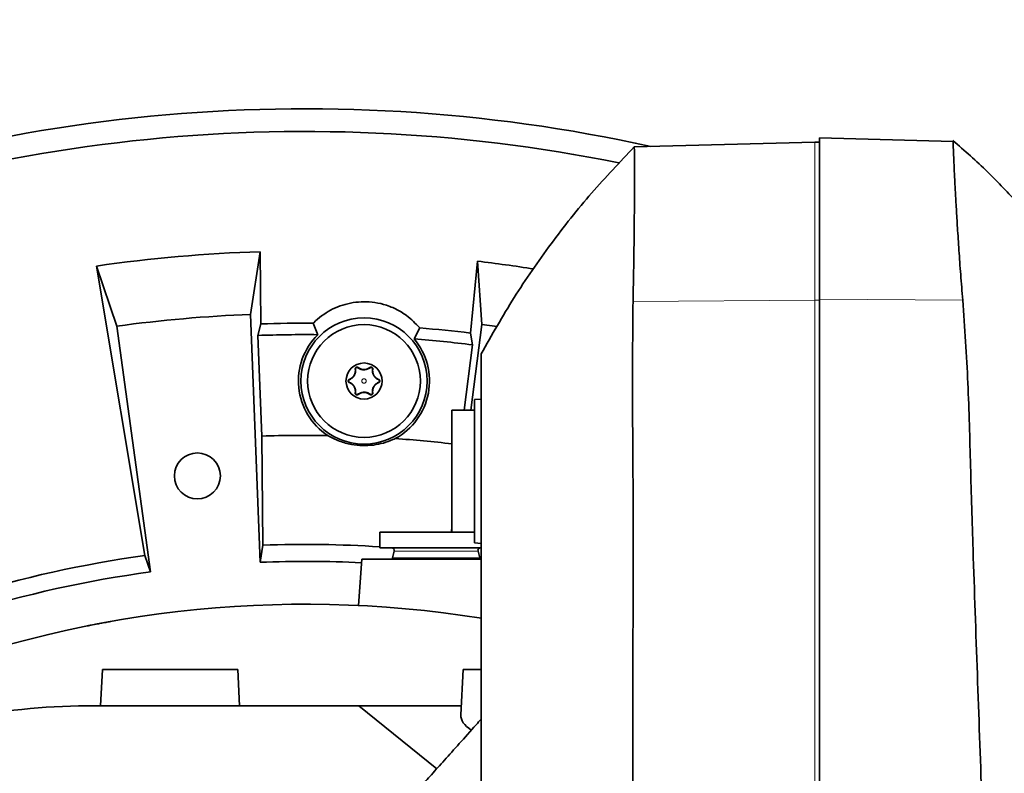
# Model space of a CAD drawing. Header units: millimetres. Extents: x 0 to 14900, y 0 to 10500.
# Tile 40 of 58: x 10843 to 11061, y 6030 to 6197. Entities that reach past the tile are written whole.
import ezdxf

# ---------------------------------------------------------------- set-up
doc = ezdxf.new("R2010")
doc.units = ezdxf.units.MM
doc.header["$LTSCALE"] = 25
doc.styles.add('SLDTEXTSTYLE0', font='TXT', dxfattribs={"width": 0.605})
doc.dimstyles.new('SLDDIMSTYLE1', dxfattribs={"dimtxt": 87.5, "dimasz": 87.5, "dimexe": 0, "dimexo": 0.0625, "dimgap": 21.875, "dimtad": 1, "dimdec": 4, "dimlfac": 25, "dimzin": 12, "dimdsep": 46, "dimtxsty": 'SLDTEXTSTYLE0', "dimsah": 1, "dimcen": 0.09, "dimadec": 1, "dimazin": 3, "dimtfac": 1, "dimtofl": 0, "dimtmove": 0, "dimatfit": 3, "dimfxl": 1, "dimfrac": 2, "dimtolj": 1, "dimtzin": 12, "dimarcsym": 0})
doc.dimstyles.new('SLDDIMSTYLE2', dxfattribs={"dimtxt": 87.5, "dimasz": 87.5, "dimexe": 0, "dimexo": 0.0625, "dimgap": 21.875, "dimtad": 1, "dimdec": 1, "dimrnd": 1e-09, "dimzin": 12, "dimdsep": 46, "dimtxsty": 'SLDTEXTSTYLE0', "dimsah": 1, "dimcen": 0, "dimadec": 0, "dimazin": 3, "dimtfac": 1, "dimtofl": 0, "dimtmove": 0, "dimatfit": 3, "dimfxl": 1, "dimfrac": 2, "dimtolj": 1, "dimtzin": 12, "dimarcsym": 0})

# ---------------------------------------------------------------- blocks, each defined once
blk = doc.blocks.new('_D_6')
at = {"color": 7, "linetype": 'Continuous', "lineweight": 0}
for p, q in [((7705.47, 6386.14), (7414.44, 6437.46)), ((12304.64, 5821.78), (14451.6, 5821.78))]:
    blk.add_line(p, q, dxfattribs=at)
at = {"color": 7, "linetype": 'Continuous', "lineweight": 18}
blk.add_arc((10906.09, 5821.78), 3508.01, 0, 170, dxfattribs=at)
for points in [[(7451.38, 6430.94), (7479.92, 6514.59), (7455.36, 6519.24)], [(14414.1, 5821.78), (14425.51, 5909.43), (14400.51, 5909.12)]]:
    blk.add_solid(points, dxfattribs=at)
at = {"color": 7, "linetype": 'Continuous', "lineweight": 18, "insert": (11097.81, 9439.64), "char_height": 87.5, "attachment_point": 1, "rotation": 355, "style": 'SLDTEXTSTYLE0'}
blk.add_mtext('170°', dxfattribs=at)
blk = doc.blocks.new('_D_8')
at = {"color": 7, "linetype": 'Continuous', "lineweight": 0}
blk.add_line((13076.04, 8173.66), (10906.09, 5821.78), dxfattribs=at)
at = {"color": 7, "linetype": 'Continuous', "lineweight": 18}
blk.add_solid([(13076.04, 8173.66), (13007.52, 8117.82), (13025.9, 8100.87)], dxfattribs=at)
at = {"color": 7, "linetype": 'Continuous', "lineweight": 18, "insert": (11787.19, 6943), "char_height": 87.5, "attachment_point": 1, "rotation": 47.3038, "style": 'SLDTEXTSTYLE0'}
blk.add_mtext('R3200', dxfattribs=at)
blk = doc.blocks.new('_D_9')
at = {"color": 7, "linetype": 'Continuous', "lineweight": 0}
for q in [(12394.52, 6681.13), (10906.09, 5821.78)]:
    blk.add_line((11830.14, 6355.28), q, dxfattribs=at)
at = {"color": 7, "linetype": 'Continuous', "lineweight": 18}
blk.add_solid([(11830.14, 6355.28), (11912.17, 6388.21), (11899.67, 6409.86)], dxfattribs=at)
at = {"color": 7, "linetype": 'Continuous', "lineweight": 18, "insert": (12031.47, 6601.69), "char_height": 87.5, "attachment_point": 1, "rotation": 30, "style": 'SLDTEXTSTYLE0'}
blk.add_mtext('R1067', dxfattribs=at)

msp = doc.modelspace()

# ---------------------------------------------------------------- linework, layer by layer
at = {"color": 7, "linetype": 'Continuous', "lineweight": 35}
for p, q in [((11020.0902605, 6170.6798724), (11049.7954174, 6169.9020155)), ((11020.0902605, 6170.6798724), (11020.0902605, 6134.9687719)), ((10979.0209679, 6168.7091788), (11019.0902605, 6169.7584302)), ((11019.0902605, 6169.7584302), (11020.0902605, 6169.7846161)), ((10896.0797353, 6145.4575079), (10893.9197176, 6131.5456173)), ((10896.2240936, 6129.4453178), (10896.0797353, 6145.4575079)), ((10859.7434955, 6142.2784989), (10870.4670357, 6078.082757)), ((10864.2864721, 6128.9530443), (10859.7434955, 6142.2784989)), ((10944.2726439, 6143.3533601), (10942.7332806, 6127.4146829)), ((10945.2119409, 6129.3061505), (10944.2726439, 6143.3533601)), ((11020.0902605, 6134.9687719), (11020.0902605, 5874.4885281)), ((10893.9197176, 6131.5456173), (10896.0790075, 6076.5880203)), ((10871.7032733, 6074.4554199), (10864.2864721, 6128.9530443)), ((10895.5712015, 6126.8896397), (10896.2240936, 6129.4453178)), ((10908.8173002, 6127.0587376), (10907.8253473, 6129.5985828)), ((10931.4386838, 6128.5579951), (10930.2271593, 6126.1152523)), ((10942.7920961, 6110.2846161), (10945.2119409, 6129.3061505)), ((10945.2119409, 6129.3061505), (10948.6004694, 6128.856077)), ((10895.5712015, 6126.8896397), (10896.4484574, 6104.5619853)), ((10942.7332806, 6127.4146829), (10943.1609462, 6124.8118266)), ((10941.3128516, 6110.2846161), (10943.1609462, 6124.8118266)), ((10945.0902605, 6112.7846161), (10943.5902605, 6112.7060044)), ((10943.5902605, 6112.7060044), (10943.5902605, 6080.8632277)), ((10943.5902605, 6110.2846161), (10938.5902605, 6110.2846161)), ((10938.5902605, 6110.2846161), (10938.5902605, 6083.2846161)), ((10896.6665833, 6080.3749204), (10896.4484574, 6104.5619853)), ((10922.5902605, 6083.2846161), (10922.5902605, 6079.7846161)), ((10922.5902605, 6083.2846161), (10938.5902605, 6083.2846161)), ((10938.5902605, 6084.5183665), (10938.471101, 6083.2846161)), ((10938.5902605, 6083.2846161), (10943.5902605, 6083.2846161)), ((10896.6665833, 6080.3749204), (10896.0790075, 6076.5880203)), ((10943.5902605, 6080.8632277), (10945.0902605, 6080.7846161)), ((10922.5902605, 6079.7846161), (10945.2318559, 6079.7846161)), ((10925.7971087, 6079.0293246), (10925.3970753, 6077.5363799)), ((10944.7834456, 6077.5363799), (10944.3834123, 6079.0293246)), ((10870.4670357, 6078.082757), (10871.7032733, 6074.4554199)), ((10918.5902605, 6077.2846161), (10917.8712185, 6067.0018363)), ((10945.1374136, 6077.2846161), (10918.5902605, 6077.2846161)), ((10861.0902605, 6052.7846161), (10860.6709982, 6044.7846161)), ((10861.0902605, 6052.7846161), (10891.0902605, 6052.7846161)), ((10891.5095227, 6044.7846161), (10891.0902605, 6052.7846161)), ((10941.0902605, 6052.7846161), (10940.5660641, 6042.7823536)), ((10941.0902605, 6052.7846161), (10944.9673951, 6052.7846161)), ((10859.3862302, 6044.7846161), (10917.9548362, 6044.7846161)), ((10917.9548362, 6044.7846161), (10935.2161482, 6030.7872378)), ((10940.6709982, 6044.7846161), (10917.9548362, 6044.7846161))]:
    msp.add_line(p, q, dxfattribs=at)
at = {"color": 8, "linetype": 'Continuous', "lineweight": 18}
for p, q in [((11019.0902605, 6169.7584302), (11019.0902605, 6134.7068255)), ((11020.0902605, 6134.9687719), (11051.896274, 6134.7320048)), ((10978.7587514, 6134.4065938), (11019.0902605, 6134.7068255)), ((11019.0902605, 6134.7068255), (11020.0902605, 6134.7142696)), ((11019.0902605, 6134.7068255), (11019.0902605, 5874.2265818)), ((10917.7430177, 6119.7282141), (10917.7829367, 6119.7791903)), ((10920.4375032, 6119.7282141), (10920.3975843, 6119.7791903)), ((10917.2146511, 6119.4231615), (10917.150545, 6119.4140788)), ((10920.9658698, 6119.4231615), (10921.0299759, 6119.4140788)), ((10915.8674084, 6117.0896687), (10915.8432212, 6117.1497276)), ((10915.8674084, 6116.4795635), (10915.8432212, 6116.4195046)), ((10922.3131125, 6117.0896687), (10922.3372997, 6117.1497276)), ((10922.3131125, 6116.4795635), (10922.3372997, 6116.4195046)), ((10917.2146511, 6114.1460706), (10917.150545, 6114.1551534)), ((10917.7430177, 6113.841018), (10917.7829367, 6113.7900419)), ((10920.4375032, 6113.841018), (10920.3975843, 6113.7900419)), ((10920.9658698, 6114.1460706), (10921.0299759, 6114.1551534)), ((10925.7971087, 6079.0293246), (10944.3834123, 6079.0293246)), ((10925.3970753, 6077.5363799), (10944.7834456, 6077.5363799))]:
    msp.add_line(p, q, dxfattribs=at)
at = {"color": 7, "linetype": 'Continuous', "lineweight": 35}
for centre, radius in [((10919.0902605, 6116.7846161), 14), ((10919.0902605, 6116.7846161), 12.5), ((10919.0902605, 6116.7846161), 4), ((10882.1224312, 6095.738158), 5.1)]:
    msp.add_circle(centre, radius, dxfattribs=at)
at = {"color": 8, "linetype": 'Continuous', "lineweight": 18}
msp.add_circle((10919.0902605, 6116.7846161), 0.5, dxfattribs=at)
at = {"color": 7, "linetype": 'Continuous', "lineweight": 18}
for radius in [3200, 1067]:
    msp.add_arc((10906.0902605, 5821.7846161), radius, 190, 170, dxfattribs=at)
at = {"color": 7, "linetype": 'Continuous', "lineweight": 35}
for centre, radius, start, end in [((10906.0902605, 5821.7846161), 355.3711066, 77.554426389, 113.552058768), ((10906.0902605, 5821.7846161), 350.3352259, 78.55096978, 114.029950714), ((10906.0902605, 5821.7846161), 323.8276572, 91.771473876, 98.228526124), ((10906.0902605, 5821.7846161), 323.8276572, 81.003281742, 83.228526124), ((10906.0902605, 5821.7846161), 310, 92.25, 97.75), ((10906.0902605, 5821.7846161), 307.8188569, 89.677038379, 91.836750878), ((10906.0902605, 5821.7846161), 307.8188569, 83.163249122, 85.276429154), ((10906.0902605, 5821.7846161), 305.2863017, 89.488185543, 91.974595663), ((10919.0902605, 6116.7846161), 14.5289809, 134.996761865, 236.402039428), ((10919.0902605, 6116.7846161), 14.5289809, 298.551428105, 39.956705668), ((10906.0902605, 5821.7846161), 305.2863017, 83.025404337, 85.46528199), ((10906.0902605, 5821.7846161), 282.9416988, 88.995503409, 91.952846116), ((10906.0902605, 5821.7846161), 282.9416988, 83.404181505, 85.957964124), ((10906.0902605, 5821.7846161), 258.7619586, 86.344044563, 92.087077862), ((10925.2175532, 6079.1846161), 0.6, 345, 90), ((10944.9629678, 6079.1846161), 0.6, 90, 195), ((10906.0902605, 5821.7846161), 258.7619586, 97.912922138, 107.087077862), ((10906.0902605, 5821.7846161), 255, 87.202901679, 92.25), ((10925.5902605, 6077.4846161), 0.2, 165.000000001, 270), ((10944.5902605, 6077.4846161), 0.2, 270, 14.999999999), ((10906.0902605, 5821.7846161), 255, 97.75, 107.25), ((10906.0902605, 5821.7846161), 245.5, 80.852896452, 112.38532819), ((10859.3862302, 5884.2769251), 160.507691, 90, 100.279979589)]:
    msp.add_arc(centre, radius, start, end, dxfattribs=at)
msp.add_ellipse((10956.0902605, 6042.6518273), major_axis=(15.5276163, 0), ratio=0.4005407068, start_param=3.120604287, end_param=3.6953649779, dxfattribs=at)
for points, knots in [([(11064.2596756, 6156.0521806), (11062.0145205, 6158.4641244), (11057.4081358, 6163.4127095), (11052.3138838, 6167.8578901), (11049.7025736, 6170.1364866)], [0, 0, 0, 0, 0.4874006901, 1, 1, 1, 1]), ([(11051.896274, 6134.7320048), (11051.7398978, 6136.6341522), (11051.4265443, 6140.4457579), (11051.0477406, 6145.8150643), (11050.7313054, 6150.6861923), (11050.4722406, 6154.9881804), (11050.2616917, 6158.7342383), (11050.0899016, 6162.0105478), (11049.9559451, 6164.7556373), (11049.858158, 6166.9576541), (11049.7966106, 6168.6138167), (11049.7677325, 6169.6936902), (11049.7861891, 6169.8325738), (11049.7954174, 6169.9020155)], [0, 0, 0, 0, 0.0956940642, 0.1917559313, 0.2874506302, 0.3747697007, 0.462367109, 0.549685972, 0.6370086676, 0.724609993, 0.8119325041, 0.9059664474, 1, 1, 1, 1]), ([(10979.03315, 6168.6964714), (10975.8298239, 6165.3347542), (10969.3029836, 6158.4851888), (10960.4496878, 6147.2701343), (10952.1995289, 6135.3840116), (10947.4610469, 6126.9862406), (10945.0902605, 6122.7846161)], [0, 0, 0, 0, 0.2430723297, 0.4952646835, 0.7474677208, 1, 1, 1, 1]), ([(10979.0209679, 6168.7091788), (10979.0405232, 6168.5756081), (10979.0796339, 6168.3084664), (10979.1042573, 6166.2155638), (10979.1089772, 6162.9073351), (10979.0899984, 6158.4016074), (10979.047587, 6152.8163544), (10978.9787191, 6146.7538185), (10978.890005, 6140.560189), (10978.8025026, 6136.4577891), (10978.7587514, 6134.4065938)], [0, 0, 0, 0, 0.1314265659, 0.2628534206, 0.3942794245, 0.5257055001, 0.6571404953, 0.7885753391, 0.8942879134, 1, 1, 1, 1]), ([(10931.4386838, 6128.5579951), (10930.5207564, 6129.528733), (10928.9770296, 6131.1612738), (10926.1414721, 6132.8269932), (10923.5446187, 6133.826553), (10920.9441735, 6134.324847), (10918.4654979, 6134.4002499), (10916.0829913, 6134.1179455), (10913.7976752, 6133.4820877), (10911.6329781, 6132.5256721), (10909.6486337, 6131.2613082), (10908.4316991, 6130.2121822), (10907.8587391, 6129.6323737), (10907.8253473, 6129.5985828)], [0, 0, 0, 0, 0.1557395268, 0.2619153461, 0.3680183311, 0.4631649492, 0.5506174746, 0.6380796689, 0.7253659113, 0.8126850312, 0.9035104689, 0.9943766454, 1, 1, 1, 1]), ([(10978.7587514, 6134.4065938), (10978.6993094, 6128.0752187), (10978.580418, 6115.4116952), (10978.8449693, 6090.0885063), (10978.6806453, 6045.7733511), (10978.7812871, 5971.6101701), (10978.760992, 5910.1086219), (10978.7490521, 5873.9262779)], [0, 0, 0, 0, 0.0729156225, 0.145840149, 0.2916788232, 0.5832833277, 1, 1, 1, 1]), ([(11058.5947127, 5874.2018972), (11058.4601479, 5899.1883801), (11058.1910195, 5949.1611103), (11056.4715471, 6017.5727692), (11054.5481911, 6067.132641), (11053.6038567, 6097.868883), (11053.1713931, 6116.3170659), (11052.3212512, 6128.5945947), (11051.896274, 6134.7320048)], [0, 0, 0, 0, 0.2876477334, 0.5752927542, 0.787631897, 0.8584324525, 0.9292318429, 1, 1, 1, 1]), ([(10945.0902605, 6122.7846161), (10945.0902605, 6122.7689908), (10945.0902605, 6122.7370996), (10945.0902605, 6122.9423227), (10945.0902605, 6122.4914561), (10945.0902605, 6121.3060717), (10945.0902605, 6119.134888), (10945.0902605, 6115.7601533), (10945.0902605, 6111.413775), (10945.0902605, 6106.2962955), (10945.0902605, 6100.4786681), (10945.0902605, 6079.4367265), (10945.0902605, 6025.7709193), (10945.0902605, 5961.6253403), (10945.0902605, 5907.6242798), (10945.0902605, 5884.3967859), (10945.0902605, 5871.1109949), (10945.0902605, 5860.5426061), (10945.0902605, 5849.0793365), (10945.0902605, 5836.6582654), (10945.0902605, 5823.9809708), (10945.0902605, 5811.3160777), (10945.0902605, 5798.8170215), (10945.0902605, 5786.5092402), (10945.0902605, 5774.3050779), (10945.0902605, 5762.473465), (10945.0902605, 5751.1516374), (10945.0902605, 5740.3498734), (10945.0902605, 5730.0007673), (10945.0902605, 5720.3373776), (10945.0902605, 5711.4586109), (10945.0902605, 5703.371454), (10945.0902605, 5696.0324271), (10945.0902605, 5689.6212118), (10945.0902605, 5684.1966422), (10945.0902605, 5679.7433071), (10945.0902605, 5676.244615), (10945.0902605, 5673.8383348), (10945.0902605, 5672.4718058), (10945.0902605, 5672.3987169), (10945.0902605, 5672.3659681)], [0, 0, 0, 0, 0.0165413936, 0.0337610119, 0.0424078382, 0.0511979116, 0.0624911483, 0.0741115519, 0.0854047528, 0.0970246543, 0.1083221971, 0.1199473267, 0.2105582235, 0.391780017, 0.4624319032, 0.4977578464, 0.5154208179, 0.5330838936, 0.5541456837, 0.5753534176, 0.597022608, 0.6188515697, 0.6399133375, 0.661121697, 0.6827913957, 0.704620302, 0.7256711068, 0.7468676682, 0.7685248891, 0.7903415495, 0.8114050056, 0.8326151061, 0.8542867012, 0.8761175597, 0.8971676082, 0.9183633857, 0.9400197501, 0.9618355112, 0.9828997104, 1, 1, 1, 1]), ([(10917.7829367, 6119.7791903), (10917.7634909, 6119.793095), (10917.7240812, 6119.821275), (10917.6590034, 6119.8476057), (10917.5944544, 6119.8620245), (10917.5373757, 6119.8658593), (10917.4810648, 6119.8614522), (10917.4280345, 6119.8499011), (10917.3752228, 6119.8303029), (10917.3273437, 6119.8041618), (10917.2849904, 6119.7728312), (10917.2492167, 6119.738549), (10917.2184299, 6119.7005619), (10917.1898896, 6119.6548774), (10917.1662431, 6119.6011207), (10917.15039, 6119.5393462), (10917.1441168, 6119.4759405), (10917.148388, 6119.4348371), (10917.150545, 6119.4140788)], [0, 0, 0, 0, 0.0885861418, 0.1795326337, 0.2423999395, 0.306789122, 0.3587859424, 0.4121874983, 0.4642474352, 0.5182091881, 0.56475533, 0.6126162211, 0.6601364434, 0.7087086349, 0.7766638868, 0.8465726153, 0.922515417, 1, 1, 1, 1]), ([(10917.7430177, 6119.7282141), (10917.7271482, 6119.7394952), (10917.6951443, 6119.7622456), (10917.6380141, 6119.7857746), (10917.5780884, 6119.7985921), (10917.5168934, 6119.7999092), (10917.4606048, 6119.7909735), (10917.4078073, 6119.7729129), (10917.3620761, 6119.7484493), (10917.3213933, 6119.7176531), (10917.2871285, 6119.6825072), (10917.2585401, 6119.6427446), (10917.236054, 6119.5991896), (10917.2202937, 6119.5522617), (10917.2092172, 6119.4925476), (10917.2125659, 6119.4497879), (10917.2146511, 6119.4231615)], [0, 0, 0, 0, 0.0794047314, 0.1601346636, 0.2437650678, 0.3159148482, 0.3907637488, 0.4542619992, 0.5198766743, 0.5792442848, 0.6403150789, 0.7002182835, 0.7616470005, 0.8258370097, 0.8915493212, 1, 1, 1, 1]), ([(10920.4375032, 6119.7282141), (10920.2326255, 6119.5944621), (10919.8910773, 6119.3714863), (10919.2752677, 6119.2453835), (10918.7395092, 6119.2679401), (10918.2024964, 6119.4186708), (10917.9099558, 6119.6157506), (10917.7430177, 6119.7282141)], [0, 0, 0, 0, 0.26399829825, 0.44010726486, 0.61703614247, 0.78146194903, 1, 1, 1, 1]), ([(10920.3975843, 6119.7791903), (10920.2255573, 6119.6619895), (10919.9635967, 6119.4835175), (10919.4976825, 6119.3507706), (10919.118221, 6119.3110719), (10918.7197209, 6119.342041), (10918.2305513, 6119.4747716), (10917.9571078, 6119.660738), (10917.7829367, 6119.7791903)], [0, 0, 0, 0, 0.24980736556, 0.38040379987, 0.49160505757, 0.60309321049, 0.7471883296, 1, 1, 1, 1]), ([(10921.0299759, 6119.4140788), (10921.0323275, 6119.4385709), (10921.0370976, 6119.4882534), (10921.0265265, 6119.5592861), (10921.005766, 6119.6228628), (10920.9801116, 6119.6736853), (10920.9478025, 6119.719718), (10920.9110331, 6119.7593544), (10920.8675404, 6119.7947147), (10920.8209472, 6119.8225819), (10920.7726807, 6119.8431313), (10920.7250858, 6119.8565952), (10920.6767723, 6119.8639085), (10920.6228021, 6119.8653912), (10920.5642809, 6119.8585154), (10920.5034363, 6119.840964), (10920.4465833, 6119.814788), (10920.4140199, 6119.7911308), (10920.3975843, 6119.7791903)], [0, 0, 0, 0, 0.0911364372, 0.1848714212, 0.2471605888, 0.3109607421, 0.3626486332, 0.4157365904, 0.4674855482, 0.5211098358, 0.5675724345, 0.6153354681, 0.662988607, 0.7116910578, 0.7801179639, 0.8505111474, 0.9245485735, 1, 1, 1, 1]), ([(10920.9658698, 6119.4231615), (10920.9675845, 6119.440164), (10920.9710527, 6119.4745543), (10920.9656039, 6119.5291443), (10920.9505661, 6119.5856056), (10920.9248754, 6119.6390808), (10920.8902741, 6119.6868023), (10920.8508101, 6119.7251098), (10920.8064982, 6119.7557244), (10920.7609066, 6119.7776298), (10920.7130728, 6119.7921527), (10920.6648222, 6119.799273), (10920.6159133, 6119.7991647), (10920.5669578, 6119.7917718), (10920.5190256, 6119.7767427), (10920.4749444, 6119.7554946), (10920.4495087, 6119.7369616), (10920.4375032, 6119.7282141)], [0, 0, 0, 0, 0.0697615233, 0.1411043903, 0.2177353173, 0.2971109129, 0.3657565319, 0.4368866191, 0.4983744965, 0.5618064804, 0.6208627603, 0.6815370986, 0.7425290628, 0.8050279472, 0.8713837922, 0.9392940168, 1, 1, 1, 1]), ([(10917.150545, 6119.4140788), (10917.1578276, 6119.3560492), (10917.1724342, 6119.2396583), (10917.1758564, 6119.0548678), (10917.1652387, 6118.893259), (10917.1462451, 6118.75804), (10917.1223713, 6118.6332764), (10917.0832066, 6118.4830103), (10917.0311975, 6118.3368439), (10916.9801402, 6118.2196552), (10916.9372081, 6118.1322626), (10916.8891568, 6118.0450876), (10916.8239203, 6117.9391313), (10916.7379594, 6117.8180619), (10916.6391582, 6117.7005092), (10916.5448248, 6117.6027596), (10916.4571577, 6117.5217653), (10916.3670683, 6117.4474772), (10916.2708934, 6117.3766466), (10916.169163, 6117.3105321), (10916.025718, 6117.2280777), (10915.9163744, 6117.1811339), (10915.8432212, 6117.1497276)], [0, 0, 0, 0, 0.0715706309, 0.1435505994, 0.2172613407, 0.2545180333, 0.2919250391, 0.3514415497, 0.4121427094, 0.4418710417, 0.4718435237, 0.5026470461, 0.5337582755, 0.5868010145, 0.6411743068, 0.6818864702, 0.7229296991, 0.7647937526, 0.8068631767, 0.8547536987, 0.9028272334, 1, 1, 1, 1]), ([(10917.2146511, 6119.4231615), (10917.2222618, 6119.3601427), (10917.2375389, 6119.2336423), (10917.2392706, 6119.0366623), (10917.2236124, 6118.8337562), (10917.1849464, 6118.6137324), (10917.1292315, 6118.42052), (10917.0657532, 6118.2574429), (10917.0100953, 6118.1369018), (10916.9470114, 6118.0197641), (10916.8771105, 6117.9070013), (10916.7998371, 6117.7979131), (10916.7126123, 6117.6896396), (10916.6153845, 6117.5838876), (10916.5080008, 6117.4819958), (10916.3944372, 6117.3879783), (10916.2513806, 6117.2853289), (10916.0767601, 6117.1802363), (10915.9374538, 6117.119971), (10915.8674084, 6117.0896687)], [0, 0, 0, 0, 0.0695628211, 0.1396365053, 0.2115855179, 0.2843413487, 0.3701109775, 0.4135744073, 0.4576483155, 0.5004904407, 0.5436769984, 0.5873885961, 0.6317988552, 0.681395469, 0.7313832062, 0.7824454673, 0.8338166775, 0.9164404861, 1, 1, 1, 1]), ([(10922.3131125, 6117.0896687), (10922.2552993, 6117.1143277), (10922.1392572, 6117.1638231), (10921.9694484, 6117.2595832), (10921.8031567, 6117.3729374), (10921.6646266, 6117.4882749), (10921.553088, 6117.5968349), (10921.4658916, 6117.6923399), (10921.3828621, 6117.7950633), (10921.2802496, 6117.9392935), (10921.1903432, 6118.0941416), (10921.1156526, 6118.2553113), (10921.053145, 6118.4154383), (10920.9947569, 6118.6156113), (10920.959001, 6118.8216037), (10920.9442039, 6118.9962084), (10920.9417076, 6119.1397019), (10920.9479768, 6119.2825104), (10920.9598974, 6119.3762148), (10920.9658698, 6119.4231615)], [0, 0, 0, 0, 0.06888632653, 0.13826798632, 0.20946179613, 0.28143203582, 0.32432325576, 0.36745917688, 0.41101937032, 0.45519004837, 0.54142173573, 0.58515127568, 0.62967508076, 0.71161245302, 0.7945752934, 0.84534053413, 0.89635744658, 0.94807411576, 1, 1, 1, 1]), ([(10922.3372997, 6117.1497276), (10922.2906957, 6117.1691895), (10922.1972953, 6117.2081937), (10922.0576928, 6117.2821667), (10921.9181024, 6117.3694553), (10921.7786082, 6117.4733476), (10921.663513, 6117.5752806), (10921.5728039, 6117.6675451), (10921.4909486, 6117.7590831), (10921.3973095, 6117.8784455), (10921.2989425, 6118.028645), (10921.212803, 6118.1890453), (10921.1510448, 6118.3325302), (10921.1074335, 6118.456582), (10921.0769574, 6118.5600936), (10921.0522485, 6118.6631512), (10921.0287538, 6118.788585), (10921.0112891, 6118.9342016), (10921.0048349, 6119.0982701), (10921.0101074, 6119.2588991), (10921.0233426, 6119.3622703), (10921.0299759, 6119.4140788)], [0, 0, 0, 0, 0.0618761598, 0.1240077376, 0.187142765, 0.2507589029, 0.3153385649, 0.3481464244, 0.3811487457, 0.4359266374, 0.4922077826, 0.5470402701, 0.6035683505, 0.639041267, 0.6748023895, 0.7113046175, 0.7480000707, 0.8099144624, 0.8723482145, 0.9360223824, 1, 1, 1, 1]), ([(10915.8432212, 6117.1497276), (10915.8233132, 6117.1407861), (10915.7830675, 6117.1227103), (10915.7304137, 6117.0837367), (10915.6854816, 6117.0381358), (10915.6516213, 6116.9909841), (10915.6254236, 6116.9401103), (10915.607228, 6116.8883076), (10915.5961452, 6116.832227), (10915.593473, 6116.7769533), (10915.5983118, 6116.7238049), (10915.6091477, 6116.6751673), (10915.6257418, 6116.6290412), (10915.6498818, 6116.5812618), (10915.6832437, 6116.5335945), (10915.7286299, 6116.4869675), (10915.7822964, 6116.4469545), (10915.8227532, 6116.4287266), (10915.8432212, 6116.4195046)], [0, 0, 0, 0, 0.0809781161, 0.1637032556, 0.2283247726, 0.2945023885, 0.3474451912, 0.4018071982, 0.4548191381, 0.5098124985, 0.5566451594, 0.6048368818, 0.6520065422, 0.700236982, 0.7668698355, 0.8354203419, 0.9167351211, 1, 1, 1, 1]), ([(10915.8674084, 6117.0896687), (10915.8469914, 6117.0801443), (10915.8087762, 6117.0623172), (10915.7586004, 6117.0213645), (10915.719002, 6116.9751052), (10915.6888063, 6116.9223488), (10915.6698149, 6116.8690416), (10915.6603704, 6116.8144517), (10915.6598156, 6116.7628714), (10915.6671642, 6116.712614), (10915.6814039, 6116.665731), (10915.7024259, 6116.6215404), (10915.7297774, 6116.5807698), (10915.7633781, 6116.5442455), (10915.8085745, 6116.507266), (10915.8453469, 6116.4899514), (10915.8674084, 6116.4795635)], [0, 0, 0, 0, 0.0917187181, 0.1716730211, 0.2545026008, 0.3259360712, 0.4000273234, 0.4630813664, 0.5282154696, 0.5874794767, 0.6484276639, 0.708513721, 0.7701201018, 0.8347151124, 0.9008374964, 1, 1, 1, 1]), ([(10915.8432212, 6116.4195046), (10915.8898253, 6116.4000427), (10915.9832257, 6116.3610385), (10916.1228281, 6116.2870654), (10916.2624186, 6116.1997768), (10916.4019127, 6116.0958845), (10916.5170079, 6115.9939515), (10916.6077171, 6115.901687), (10916.6895723, 6115.810149), (10916.7832114, 6115.6907867), (10916.8815784, 6115.5405872), (10916.9677179, 6115.3801868), (10917.0294761, 6115.2367019), (10917.0730874, 6115.1126502), (10917.1035635, 6115.0091385), (10917.1282724, 6114.9060809), (10917.1517671, 6114.7806472), (10917.1692318, 6114.6350306), (10917.175686, 6114.4709621), (10917.1704136, 6114.3103331), (10917.1571784, 6114.2069618), (10917.150545, 6114.1551534)], [0, 0, 0, 0, 0.0618761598, 0.1240077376, 0.187142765, 0.2507589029, 0.3153385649, 0.3481464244, 0.3811487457, 0.4359266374, 0.4922077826, 0.5470402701, 0.6035683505, 0.639041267, 0.6748023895, 0.7113046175, 0.7480000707, 0.8099144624, 0.8723482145, 0.9360223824, 1, 1, 1, 1]), ([(10915.8674084, 6116.4795635), (10915.9252216, 6116.4549044), (10916.0412638, 6116.405409), (10916.2110725, 6116.3096489), (10916.3773642, 6116.1962947), (10916.5158944, 6116.0809572), (10916.6274329, 6115.9723973), (10916.7146293, 6115.8768923), (10916.7976588, 6115.7741689), (10916.9002713, 6115.6299387), (10916.9901778, 6115.4750905), (10917.0648683, 6115.3139209), (10917.127376, 6115.1537938), (10917.185764, 6114.9536209), (10917.22152, 6114.7476285), (10917.2363171, 6114.5730237), (10917.2388134, 6114.4295302), (10917.2325441, 6114.2867218), (10917.2206235, 6114.1930174), (10917.2146511, 6114.1460706)], [0, 0, 0, 0, 0.0688863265, 0.1382679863, 0.2094617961, 0.2814320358, 0.3243232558, 0.3674591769, 0.4110193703, 0.4551900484, 0.5414217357, 0.5851512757, 0.6296750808, 0.711612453, 0.7945752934, 0.8453405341, 0.8963574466, 0.9480741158, 1, 1, 1, 1]), ([(10920.9658698, 6114.1460706), (10920.958259, 6114.2090889), (10920.9429814, 6114.3355883), (10920.9412531, 6114.5325761), (10920.9568981, 6114.7354518), (10920.9883737, 6114.9144154), (10921.0380228, 6115.1072191), (10921.0963737, 6115.2719783), (10921.1704244, 6115.4323228), (10921.2335099, 6115.54947), (10921.3034103, 6115.6622303), (10921.3806838, 6115.7713192), (10921.4679086, 6115.8795925), (10921.5651365, 6115.9853446), (10921.6725202, 6116.0872363), (10921.7860837, 6116.1812538), (10921.9291403, 6116.2839032), (10922.1037608, 6116.3889958), (10922.2430672, 6116.4492612), (10922.3131125, 6116.4795635)], [0, 0, 0, 0, 0.0695635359, 0.1396379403, 0.2115876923, 0.2843442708, 0.3269996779, 0.4135683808, 0.4576427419, 0.5004853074, 0.5436723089, 0.5873843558, 0.6317950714, 0.6813921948, 0.7313804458, 0.7824432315, 0.8338149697, 0.9164396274, 1, 1, 1, 1]), ([(10921.0299759, 6114.1551534), (10921.0226934, 6114.2131829), (10921.0080867, 6114.3295739), (10921.0046646, 6114.5143644), (10921.0152822, 6114.6759731), (10921.0342758, 6114.8111922), (10921.0581497, 6114.9359558), (10921.0973143, 6115.0862218), (10921.1493235, 6115.2323883), (10921.2003808, 6115.3495769), (10921.2433128, 6115.4369695), (10921.2913641, 6115.5241445), (10921.3566007, 6115.6301008), (10921.4425615, 6115.7511703), (10921.5413628, 6115.868723), (10921.6356961, 6115.9664726), (10921.7233632, 6116.0474669), (10921.8134527, 6116.1217549), (10921.9096275, 6116.1925856), (10922.0113579, 6116.2587), (10922.154803, 6116.3411545), (10922.2641466, 6116.3880982), (10922.3372997, 6116.4195046)], [0, 0, 0, 0, 0.0715706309, 0.1435505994, 0.2172613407, 0.2545180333, 0.2919250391, 0.3514415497, 0.4121427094, 0.4418710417, 0.4718435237, 0.5026470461, 0.5337582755, 0.5868010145, 0.6411743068, 0.6818864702, 0.7229296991, 0.7647937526, 0.8068631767, 0.8547536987, 0.9028272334, 1, 1, 1, 1]), ([(10922.3131125, 6116.4795635), (10922.3335295, 6116.4890878), (10922.3717448, 6116.5069149), (10922.4219205, 6116.5478677), (10922.461519, 6116.594127), (10922.4917146, 6116.6468834), (10922.5107061, 6116.7001906), (10922.5201505, 6116.7547804), (10922.5207054, 6116.8063608), (10922.5133567, 6116.8566182), (10922.4991171, 6116.9035011), (10922.4780951, 6116.9476917), (10922.4507435, 6116.9884624), (10922.4171428, 6117.0249866), (10922.3719465, 6117.0619661), (10922.3351741, 6117.0792808), (10922.3131125, 6117.0896687)], [0, 0, 0, 0, 0.0917187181, 0.1716730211, 0.2545026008, 0.3259360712, 0.4000273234, 0.4630813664, 0.5282154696, 0.5874794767, 0.6484276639, 0.708513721, 0.7701201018, 0.8347151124, 0.9008374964, 1, 1, 1, 1]), ([(10922.3372997, 6116.4195046), (10922.3572078, 6116.428446), (10922.3974535, 6116.4465218), (10922.4501072, 6116.4854954), (10922.4950394, 6116.5310963), (10922.5288996, 6116.5782481), (10922.5550973, 6116.6291218), (10922.5732929, 6116.6809246), (10922.5843758, 6116.7370052), (10922.587048, 6116.7922788), (10922.5822092, 6116.8454273), (10922.5713732, 6116.8940648), (10922.5547792, 6116.9401909), (10922.5306392, 6116.9879704), (10922.4972773, 6117.0356376), (10922.451891, 6117.0822646), (10922.3982245, 6117.1222776), (10922.3577678, 6117.1405056), (10922.3372997, 6117.1497276)], [0, 0, 0, 0, 0.0809781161, 0.1637032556, 0.2283247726, 0.2945023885, 0.3474451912, 0.4018071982, 0.454819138, 0.5098124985, 0.5566451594, 0.6048368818, 0.6520065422, 0.700236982, 0.7668698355, 0.8354203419, 0.9167351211, 1, 1, 1, 1]), ([(10917.150545, 6114.1551534), (10917.1481935, 6114.1306613), (10917.1434233, 6114.0809787), (10917.1539945, 6114.009946), (10917.1747549, 6113.9463694), (10917.2004093, 6113.8955468), (10917.2327185, 6113.8495142), (10917.2694879, 6113.8098777), (10917.3129805, 6113.7745174), (10917.3595738, 6113.7466502), (10917.4078402, 6113.7261009), (10917.4554352, 6113.7126369), (10917.5037486, 6113.7053236), (10917.5577189, 6113.703841), (10917.6162401, 6113.7107167), (10917.6770847, 6113.7282682), (10917.7339376, 6113.7544441), (10917.766501, 6113.7781014), (10917.7829367, 6113.7900419)], [0, 0, 0, 0, 0.0911364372, 0.1848714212, 0.2471605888, 0.3109607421, 0.3626486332, 0.4157365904, 0.4674855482, 0.5211098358, 0.5675724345, 0.6153354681, 0.662988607, 0.7116910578, 0.7801179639, 0.8505111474, 0.9245485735, 1, 1, 1, 1]), ([(10917.2146511, 6114.1460706), (10917.2129365, 6114.1290682), (10917.2094683, 6114.0946779), (10917.214917, 6114.0400878), (10917.2299548, 6113.9836265), (10917.2556456, 6113.9301513), (10917.2902468, 6113.8824299), (10917.3297108, 6113.8441224), (10917.3740228, 6113.8135077), (10917.4196143, 6113.7916023), (10917.4674482, 6113.7770794), (10917.5156988, 6113.7699591), (10917.5646076, 6113.7700674), (10917.6135631, 6113.7774603), (10917.6614954, 6113.7924894), (10917.7055765, 6113.8137376), (10917.7310122, 6113.8322706), (10917.7430177, 6113.841018)], [0, 0, 0, 0, 0.06976152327, 0.14110439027, 0.21773531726, 0.29711091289, 0.36575653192, 0.43688661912, 0.49837449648, 0.56180648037, 0.62086276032, 0.68153709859, 0.74252906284, 0.80502794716, 0.87138379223, 0.93929401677, 1, 1, 1, 1]), ([(10917.7430177, 6113.841018), (10917.9478954, 6113.97477), (10918.2894437, 6114.1977458), (10918.9052533, 6114.3238486), (10919.4410117, 6114.3012921), (10919.9780246, 6114.1505614), (10920.2705651, 6113.9534815), (10920.4375032, 6113.841018)], [0, 0, 0, 0, 0.2639982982, 0.4401072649, 0.6170361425, 0.781461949, 1, 1, 1, 1]), ([(10917.7829367, 6113.7900419), (10917.9549636, 6113.9072427), (10918.2169243, 6114.0857147), (10918.6828384, 6114.2184616), (10919.0623, 6114.2581602), (10919.4608, 6114.2271911), (10919.9499697, 6114.0944606), (10920.2234131, 6113.9084941), (10920.3975843, 6113.7900419)], [0, 0, 0, 0, 0.2498073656, 0.3804037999, 0.4916050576, 0.6030932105, 0.7471883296, 1, 1, 1, 1]), ([(10920.3975843, 6113.7900419), (10920.41703, 6113.7761371), (10920.4564397, 6113.7479572), (10920.5215176, 6113.7216264), (10920.5860665, 6113.7072077), (10920.6431453, 6113.7033728), (10920.6994562, 6113.70778), (10920.7524865, 6113.719331), (10920.8052981, 6113.7389293), (10920.8531772, 6113.7650704), (10920.8955305, 6113.7964009), (10920.9313042, 6113.8306831), (10920.962091, 6113.8686702), (10920.9906313, 6113.9143548), (10921.0142778, 6113.9681114), (10921.030131, 6114.0298859), (10921.0364042, 6114.0932916), (10921.032133, 6114.1343951), (10921.0299759, 6114.1551534)], [0, 0, 0, 0, 0.0885861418, 0.1795326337, 0.2423999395, 0.306789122, 0.3587859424, 0.4121874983, 0.4642474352, 0.5182091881, 0.56475533, 0.6126162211, 0.6601364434, 0.7087086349, 0.7766638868, 0.8465726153, 0.922515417, 1, 1, 1, 1]), ([(10920.4375032, 6113.841018), (10920.4533728, 6113.8297369), (10920.4853767, 6113.8069865), (10920.5425068, 6113.7834575), (10920.6024325, 6113.7706401), (10920.6636276, 6113.7693229), (10920.7199161, 6113.7782586), (10920.7727136, 6113.7963192), (10920.8184449, 6113.8207829), (10920.8591277, 6113.8515791), (10920.8933924, 6113.886725), (10920.9219809, 6113.9264876), (10920.944467, 6113.9700426), (10920.9602272, 6114.0169705), (10920.9713037, 6114.0766846), (10920.967955, 6114.1194443), (10920.9658698, 6114.1460706)], [0, 0, 0, 0, 0.0794047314, 0.1601346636, 0.2437650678, 0.3159148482, 0.3907637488, 0.4542619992, 0.5198766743, 0.5792442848, 0.6403150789, 0.7002182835, 0.7616470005, 0.8258370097, 0.8915493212, 1, 1, 1, 1]), ([(10911.050476, 6104.6828331), (10911.0731435, 6104.6694198), (10911.8813678, 6104.1911624), (10913.5869142, 6103.3836717), (10916.1877051, 6102.6595727), (10918.7526314, 6102.4026278), (10921.1392467, 6102.5196451), (10923.4114239, 6102.9850632), (10925.0121971, 6103.5458011), (10925.8564082, 6103.9395363), (10926.0343489, 6104.0225268)], [0, 0, 0, 0, 0.0051946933, 0.1852197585, 0.3651123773, 0.5184592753, 0.6718114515, 0.8165432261, 0.9613314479, 1, 1, 1, 1]), ([(10863.2341662, 6063.5150552), (10862.8417645, 6063.4448915), (10862.0430284, 6063.302073), (10860.9534097, 6063.1003181), (10859.7397869, 6062.8706245), (10858.8171342, 6062.6906294), (10858.2325219, 6062.5748207), (10857.9273609, 6062.5139524), (10857.7759171, 6062.4835393), (10857.6994137, 6062.4681759)], [0, 0, 0, 0, 0.1636767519, 0.3331649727, 0.5011703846, 0.7516143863, 0.8358128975, 0.9170593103, 1, 1, 1, 1]), ([(10945.0902605, 6041.8002888), (10944.7110917, 6041.3756651), (10943.05242, 6039.5181512), (10940.3161421, 6036.4731628), (10937.014025, 6032.7942158), (10934.1488602, 6029.5981795), (10931.5281119, 6026.6639171), (10929.2018606, 6024.0480911), (10927.2094936, 6021.7995645), (10925.5255958, 6019.8956953), (10923.5567658, 6017.668966), (10920.9701069, 6014.739021), (10918.1071484, 6011.4684353), (10915.2558783, 6008.1506884), (10912.4752626, 6004.8305392), (10909.4160124, 6001.048569), (10906.3198639, 5997.0404198), (10903.4954411, 5993.1781079), (10901.0504245, 5989.6593907), (10898.8430695, 5986.2911289), (10897.351292, 5983.9358582), (10896.6312281, 5982.700402), (10896.5506744, 5982.5621914)], [0, 0, 0, 0, 0.0194159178, 0.0849348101, 0.1443430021, 0.1974730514, 0.2441431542, 0.293151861, 0.331576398, 0.3599093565, 0.3888056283, 0.4432909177, 0.5093156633, 0.5584530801, 0.6152210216, 0.6801539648, 0.7515476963, 0.8175206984, 0.8772844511, 0.9355759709, 0.992792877, 1, 1, 1, 1])]:
    msp.add_open_spline(points, degree=3, knots=knots, dxfattribs=at)

# ---------------------------------------------------------------- dimensions: what is measured, and where the dimension line sits
at = {"color": 7, "linetype": 'Continuous', "lineweight": 18}
dim = msp.add_angular_dim_2l(base=(11211.833438, 9316.4451269), line1=((12254.6391346, 5821.7846161), (9557.5413863, 5821.7846161)), line2=((9855.300388, 6007.0672216), (7754.7054508, 6377.4587846)), dimstyle='SLDDIMSTYLE1', dxfattribs=at)
dim.commit()
dim.dimension.update_dxf_attribs({"geometry": '_D_6', "text_midpoint": (11211.833438, 9316.4451269), "dimtype": 162})
for mpoint, picture, middle in [((13076.0436873, 8173.6566631), '_D_8', (11991.0672239, 6997.7208896)), ((11830.1393663, 6355.2846161), '_D_9', (12242.4415504, 6593.3274987))]:
    dim = msp.add_radius_dim(center=(10906.0902605, 5821.7846161), mpoint=mpoint, dimstyle='SLDDIMSTYLE2', dxfattribs=at)
    dim.commit()
    dim.dimension.update_dxf_attribs({"geometry": picture, "text_midpoint": middle, "dimtype": 164})

doc.saveas('drawing.dxf')
